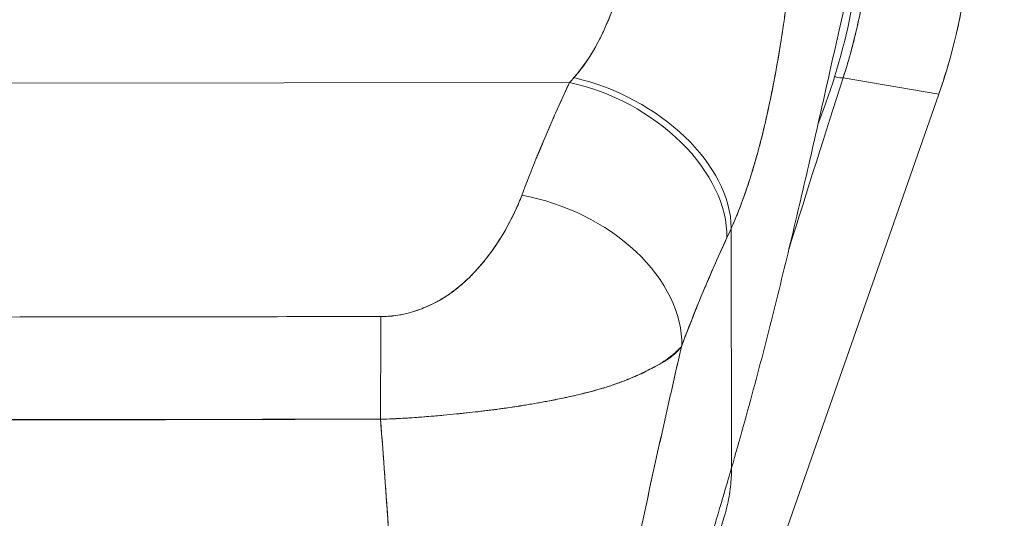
# Model space of a CAD drawing. Header units: inches. Extents: x 14 to 423, y 12 to 263.
# Tile 46 of 124: x 143.06 to 144.233, y 163.473 to 164.067. Entities that reach past the tile are written whole.
import ezdxf

# ---------------------------------------------------------------- set-up
doc = ezdxf.new("R2010")
doc.units = ezdxf.units.IN
doc.header["$LTSCALE"] = 26
doc.header["$MEASUREMENT"] = 0
doc.layers.add('Dimension (ANSI)', color=7, linetype='Continuous', lineweight=5)
doc.layers.add('Visible (ANSI)', color=7, linetype='Continuous', lineweight=5)
doc.styles.add('ROMANS', font='romans.shx')
doc.dimstyles.new('Default (ANSI)', dxfattribs={"dimscale": 26, "dimtxt": 0.08, "dimasz": 0.098425, "dimexe": 0.125, "dimexo": 0.0625, "dimgap": 0.031496, "dimtad": 0, "dimtih": 1, "dimtoh": 1, "dimrnd": 1e-08, "dimzin": 0, "dimdsep": 46, "dimtxsty": 'ROMANS', "dimcen": 0.09, "dimdle": 0.393701, "dimclrd": 256, "dimclre": 256, "dimclrt": 256, "dimadec": 0, "dimazin": 0, "dimtfac": 1.25, "dimtofl": 0, "dimtmove": 0, "dimatfit": 3, "dimfxl": 1, "dimtolj": 1, "dimtzin": 0, "dimlwd": -1, "dimlwe": -1, "dimarcsym": 0})

# ---------------------------------------------------------------- blocks, each defined once
blk = doc.blocks.new('*D44')
at = {"layer": 'Defpoints', "color": 0, "transparency": 16777216}
for p in [(143.3756, 164.4828), (170.1133, 129.3889), (186.6754, 129.3889)]:
    blk.add_point(p, dxfattribs=at)
at = {"layer": 'Dimension (ANSI)', "transparency": 16777216}
for p, q in [((145.0006, 164.4828), (189.9254, 164.4828)), ((186.6754, 161.9238), (186.6754, 148.7948)), ((186.6754, 131.9479), (186.6754, 145.077)), ((171.7383, 129.3889), (189.9254, 129.3889))]:
    blk.add_line(p, q, dxfattribs=at)
for points in [[(186.2489, 161.9238), (187.1019, 161.9238), (186.6754, 164.4828)], [(186.2489, 131.9479), (187.1019, 131.9479), (186.6754, 129.3889)]]:
    blk.add_solid(points, dxfattribs=at)
at = {"layer": 'Dimension (ANSI)', "transparency": 16777216, "insert": (182.565, 147.9759), "char_height": 2.08, "attachment_point": 1, "style": 'ROMANS'}
blk.add_mtext('\\A1;35.09', dxfattribs=at)

msp = doc.modelspace()

# ---------------------------------------------------------------- linework, layer by layer
at = {"layer": 'Visible (ANSI)'}
for p, q in [((144.0414, 163.9977), (144.1553, 163.9783)), ((144.1553, 163.9783), (144.0414, 163.9977)), ((142.7223, 163.9907), (143.7151, 163.992)), ((143.7151, 163.992), (142.7223, 163.9907)), ((144.1553, 163.9783), (143.6748, 162.6056)), ((144.1557, 163.9796), (144.1553, 163.9783)), ((143.9083, 163.533), (143.9079, 163.8183)), ((143.9079, 163.8183), (143.9083, 163.533)), ((143.593, 163.7572), (143.593, 163.7572)), ((143.5734, 163.741), (143.5734, 163.7411)), ((143.5734, 163.7411), (143.5734, 163.741)), ((143.0972, 163.5903), (143.0972, 163.5906)), ((143.0972, 163.5906), (143.0972, 163.5903)), ((143.109, 163.5903), (143.109, 163.5906)), ((143.1208, 163.5906), (143.1208, 163.5903)), ((143.3176, 163.5906), (143.3176, 163.5907)), ((143.3295, 163.5908), (143.3295, 163.5906)), ((143.3413, 163.5908), (143.3413, 163.5907)), ((143.3413, 163.5907), (143.3413, 163.5908))]:
    msp.add_line(p, q, dxfattribs=at)
for centre, start, end in [((143.2181, 164.4827), 255.3849, 255.385), ((143.2181, 164.4826), 284.761, 284.7611)]:
    msp.add_arc(centre, 0.5079, start, end, dxfattribs=at)
for centre, major_axis, ratio, start_param, end_param in [((143.5073, 164.207), (0.1154, 0.6788), 0.997956, 4.543675, 4.881103), ((143.7505, 164.1738), (0.1371, 0.2392), 0.280637, 4.023048, 4.058761), ((143.7503, 164.1739), (0.137, 0.2393), 0.281198, 4.022914, 4.058622), ((143.7206, 163.8609), (0.1796, -0.0806), 0.661582, 0.294792, 1.860531), ((143.7206, 163.8609), (0.1796, -0.0806), 0.661582, 0.294793, 1.860531), ((144.0111, 164.0107), (0.0309, -0.0125), 0.138204, 5.47144, 6.116405), ((143.7153, 163.8493), (0.1786, -0.0828), 0.690457, 0.302725, 1.881447), ((143.7153, 163.8493), (0.1786, -0.0828), 0.690457, 0.302725, 1.881446), ((143.6585, 163.7149), (0.1841, -0.0697), 0.701391, 0.242235, 1.831183), ((143.6585, 163.7149), (0.1841, -0.0697), 0.701391, 0.242235, 1.831183), ((143.9386, 164.1082), (0.1184, 0.4121), 0.158708, 3.939526, 3.978632), ((143.9386, 164.1081), (-0.1184, -0.412), 0.158692, 0.797928, 0.837041), ((143.4905, 163.5705), (0.0003, 0.1969), 0.003076, 0.759767, 1.467632), ((143.4905, 163.5705), (-0.0003, -0.1969), 0.003076, 3.90136, 4.609224), ((143.2192, 163.6112), (-0.0807, -0.0001), 0.999084, 0.256191, 0.259895), ((143.2192, 163.6106), (-0.0689, -0.0001), 0.999084, 0.293864, 0.298342), ((143.2192, 163.6106), (-0.0689, -0.0001), 0.999084, 0.293864, 0.298342), ((143.2192, 163.6074), (-0.0602, -0.0001), 0.999084, 0.280947, 0.286089), ((143.2192, 163.6074), (-0.0602, -0.0001), 0.999084, 0.280947, 0.286089), ((143.2192, 163.6069), (-0.0485, -0.0001), 0.999084, 0.341979, 0.348517), ((143.2192, 163.6069), (0.0485, 0.0001), 0.999084, 5.934673, 5.939785), ((143.2192, 163.6074), (0.0602, 0.0001), 0.999084, 5.997101, 6.000855), ((143.2192, 163.6074), (0.0602, 0.0001), 0.999084, 5.997101, 6.000855), ((143.2192, 163.6106), (0.0689, 0.0001), 0.999084, 5.984848, 5.987968), ((143.2192, 163.6106), (0.0689, 0.0001), 0.999084, 5.984848, 5.987968), ((143.2192, 163.6112), (0.0807, 0.0001), 0.999084, 6.023295, 6.025696)]:
    msp.add_ellipse(centre, major_axis=major_axis, ratio=ratio, start_param=start_param, end_param=end_param, dxfattribs=at)
for points, knots in [([(144.0779, 164.2251), (144.0765, 164.2201), (144.075, 164.2148), (144.0736, 164.2093), (144.071, 164.1996), (144.0683, 164.1892), (144.0656, 164.1782), (144.0628, 164.1672), (144.06, 164.1555), (144.0571, 164.1434), (144.0542, 164.1313), (144.0513, 164.1186), (144.0483, 164.1055), (144.0452, 164.0923), (144.0421, 164.0788), (144.039, 164.0648), (144.0358, 164.0508), (144.0325, 164.0364), (144.0292, 164.0217), (144.0259, 164.0069), (144.0225, 163.9919), (144.0191, 163.9765), (144.0156, 163.9612), (144.0121, 163.9456), (144.0085, 163.9298), (144.0049, 163.9139), (144.0012, 163.8979), (143.9975, 163.8817), (143.9937, 163.8654), (143.9899, 163.8491), (143.986, 163.8326), (143.9821, 163.8161), (143.9782, 163.7995), (143.9741, 163.7828), (143.9701, 163.7661), (143.966, 163.7494), (143.9618, 163.7326), (143.9577, 163.7158), (143.9534, 163.6991), (143.9491, 163.6823), (143.9448, 163.6655), (143.9404, 163.6488), (143.9359, 163.6321), (143.9315, 163.6154), (143.9269, 163.5988), (143.9223, 163.5823), (143.9177, 163.5658), (143.913, 163.5493), (143.9083, 163.533)], [0, 0, 0, 0, 0.036069, 0.036069, 0.036069, 0.100331, 0.100331, 0.100331, 0.164593, 0.164593, 0.164593, 0.228855, 0.228855, 0.228855, 0.293118, 0.293118, 0.293118, 0.35738, 0.35738, 0.35738, 0.421642, 0.421642, 0.421642, 0.485904, 0.485904, 0.485904, 0.550166, 0.550166, 0.550166, 0.614429, 0.614429, 0.614429, 0.678691, 0.678691, 0.678691, 0.742953, 0.742953, 0.742953, 0.807215, 0.807215, 0.807215, 0.871477, 0.871477, 0.871477, 0.93574, 0.93574, 0.93574, 1, 1, 1, 1]), ([(144.1945, 164.2075), (144.1945, 164.1817), (144.193, 164.1559), (144.1901, 164.1302), (144.1872, 164.1046), (144.1829, 164.0791), (144.1772, 164.054), (144.1714, 164.0288), (144.1643, 164.004), (144.1557, 163.9796)], [0, 0, 0, 0, 0.333333, 0.333333, 0.333333, 0.666667, 0.666667, 0.666667, 1, 1, 1, 1]), ([(144.0115, 163.9432), (144.0137, 163.9487), (144.0158, 163.9543), (144.0179, 163.9599), (144.0335, 164.0021), (144.0454, 164.0458), (144.0535, 164.0901), (144.0584, 164.117), (144.0619, 164.1441), (144.0639, 164.1715)], [0.7630932, 0.7630932, 0.7630932, 0.7630932, 0.7777778, 0.7777778, 0.7777778, 0.8888889, 0.8888889, 0.8888889, 0.9563056, 0.9563056, 0.9563056, 0.9563056]), ([(144.0722, 164.1488), (144.0717, 164.1436), (144.0712, 164.1383), (144.0706, 164.1331), (144.0693, 164.1216), (144.0677, 164.1101), (144.0659, 164.0986), (144.0658, 164.0983), (144.0658, 164.0979), (144.0657, 164.0976), (144.0639, 164.0865), (144.0618, 164.0755), (144.0594, 164.0645), (144.0582, 164.0587), (144.0568, 164.0529), (144.0554, 164.0471), (144.0541, 164.0417), (144.0527, 164.0362), (144.0512, 164.0308), (144.0482, 164.0197), (144.0449, 164.0086), (144.0414, 163.9977)], [0, 0, 0, 0, 0.10182, 0.10182, 0.10182, 0.326366, 0.326366, 0.326366, 0.333333, 0.333333, 0.333333, 0.550921, 0.550921, 0.550921, 0.666667, 0.666667, 0.666667, 0.775448, 0.775448, 0.775448, 1, 1, 1, 1]), ([(144.0414, 163.9977), (144.0467, 164.0139), (144.0513, 164.0304), (144.0554, 164.0471), (144.0595, 164.0637), (144.0629, 164.0806), (144.0657, 164.0976), (144.0685, 164.1145), (144.0707, 164.1316), (144.0722, 164.1488)], [0, 0, 0, 0, 0.3333333, 0.3333333, 0.3333333, 0.6666667, 0.6666667, 0.6666667, 0.9999902, 0.9999902, 0.9999902, 0.9999902]), ([(143.7204, 163.9978), (143.7308, 164.0097), (143.74, 164.0231), (143.7479, 164.0377), (143.7559, 164.0524), (143.7627, 164.0683), (143.7685, 164.0847), (143.7743, 164.1011), (143.7792, 164.1179), (143.783, 164.1348)], [0, 0, 0, 0, 0.333333, 0.333333, 0.333333, 0.666667, 0.666667, 0.666667, 1, 1, 1, 1]), ([(143.7204, 163.9978), (143.7222, 163.9999), (143.724, 164.002), (143.7258, 164.0041), (143.7279, 164.0068), (143.73, 164.0095), (143.7321, 164.0123), (143.7343, 164.0153), (143.7364, 164.0185), (143.7385, 164.0217), (143.7407, 164.0252), (143.7429, 164.0288), (143.7451, 164.0325), (143.7474, 164.0367), (143.7497, 164.041), (143.7519, 164.0454), (143.7544, 164.0503), (143.7567, 164.0554), (143.759, 164.0605), (143.7616, 164.0664), (143.764, 164.0724), (143.7663, 164.0786), (143.7689, 164.0855), (143.7713, 164.0927), (143.7735, 164.0999), (143.7761, 164.108), (143.7784, 164.1163), (143.7806, 164.1247), (143.7814, 164.128), (143.7822, 164.1314), (143.783, 164.1348)], [0, 0, 0, 0, 0.060949, 0.060949, 0.060949, 0.135639, 0.135639, 0.135639, 0.215708, 0.215708, 0.215708, 0.303486, 0.303486, 0.303486, 0.401292, 0.401292, 0.401292, 0.511372, 0.511372, 0.511372, 0.635855, 0.635855, 0.635855, 0.776826, 0.776826, 0.776826, 0.936006, 0.936006, 0.936006, 1, 1, 1, 1]), ([(143.9079, 163.8183), (143.9114, 163.8261), (143.9147, 163.834), (143.9178, 163.8421), (143.9197, 163.8469), (143.9215, 163.8518), (143.9232, 163.8567), (143.9259, 163.8643), (143.9285, 163.8719), (143.9309, 163.8795), (143.9319, 163.8828), (143.9329, 163.886), (143.9339, 163.8893), (143.9353, 163.8937), (143.9366, 163.8982), (143.9378, 163.9026), (143.9414, 163.9155), (143.9447, 163.9282), (143.9477, 163.9408), (143.9491, 163.9468), (143.9504, 163.9528), (143.9517, 163.9587), (143.9548, 163.9725), (143.9575, 163.9861), (143.96, 163.9995), (143.9619, 164.0094), (143.9636, 164.0193), (143.9652, 164.0291), (143.9667, 164.0382), (143.9681, 164.0472), (143.9695, 164.0561), (143.9704, 164.0626), (143.9714, 164.069), (143.9723, 164.0754), (143.974, 164.0877), (143.9756, 164.1), (143.977, 164.1122)], [0, 0, 0, 0, 0.078629, 0.078629, 0.078629, 0.12616, 0.12616, 0.12616, 0.2, 0.2, 0.2, 0.231421, 0.231421, 0.231421, 0.274676, 0.274676, 0.274676, 0.4, 0.4, 0.4, 0.460013, 0.460013, 0.460013, 0.6, 0.6, 0.6, 0.704237, 0.704237, 0.704237, 0.8, 0.8, 0.8, 0.868687, 0.868687, 0.868687, 1, 1, 1, 1]), ([(143.977, 164.1122), (143.9762, 164.1053), (143.9753, 164.0983), (143.9744, 164.0913), (143.9721, 164.0741), (143.9697, 164.0569), (143.9669, 164.0397), (143.9667, 164.0381), (143.9664, 164.0366), (143.9662, 164.035), (143.964, 164.0216), (143.9617, 164.0083), (143.9592, 163.9951), (143.9569, 163.983), (143.9544, 163.9709), (143.9518, 163.959), (143.9517, 163.9583), (143.9515, 163.9577), (143.9514, 163.957), (143.9489, 163.946), (143.9464, 163.9352), (143.9436, 163.9245), (143.9413, 163.9151), (143.9388, 163.9059), (143.9361, 163.8967), (143.9351, 163.8933), (143.9341, 163.8898), (143.933, 163.8863), (143.9317, 163.8818), (143.9302, 163.8773), (143.9288, 163.8728), (143.9265, 163.8657), (143.9241, 163.8587), (143.9215, 163.8518), (143.9192, 163.8455), (143.9168, 163.8392), (143.9143, 163.833), (143.9122, 163.828), (143.9101, 163.8231), (143.9079, 163.8183)], [0, 0, 0, 0, 0.067817, 0.067817, 0.067817, 0.234588, 0.234588, 0.234588, 0.25, 0.25, 0.25, 0.380149, 0.380149, 0.380149, 0.5, 0.5, 0.5, 0.506838, 0.506838, 0.506838, 0.617148, 0.617148, 0.617148, 0.713405, 0.713405, 0.713405, 0.75, 0.75, 0.75, 0.798131, 0.798131, 0.798131, 0.874043, 0.874043, 0.874043, 0.943786, 0.943786, 0.943786, 1, 1, 1, 1]), ([(143.6583, 163.8576), (143.6638, 163.8722), (143.6696, 163.8869), (143.6756, 163.9017), (143.6764, 163.9036), (143.6772, 163.9055), (143.678, 163.9074), (143.6833, 163.9204), (143.6888, 163.9334), (143.6946, 163.9465), (143.6958, 163.9494), (143.6971, 163.9524), (143.6984, 163.9553), (143.7038, 163.9674), (143.7094, 163.9797), (143.7151, 163.992)], [0, 0, 0, 0, 0.333333, 0.333333, 0.333333, 0.376093, 0.376093, 0.376093, 0.666667, 0.666667, 0.666667, 0.731304, 0.731304, 0.731304, 1, 1, 1, 1]), ([(143.6583, 163.8576), (143.6638, 163.8722), (143.6696, 163.8869), (143.6756, 163.9017), (143.6816, 163.9165), (143.688, 163.9314), (143.6946, 163.9465), (143.7011, 163.9615), (143.708, 163.9767), (143.7151, 163.992)], [0, 0, 0, 0, 0.333333, 0.333333, 0.333333, 0.666667, 0.666667, 0.666667, 1, 1, 1, 1]), ([(143.4903, 163.7132), (143.4931, 163.7132), (143.496, 163.7133), (143.4988, 163.7135), (143.5018, 163.7137), (143.5049, 163.714), (143.5079, 163.7144), (143.5111, 163.7149), (143.5144, 163.7155), (143.5177, 163.7162), (143.5212, 163.7169), (143.5246, 163.7178), (143.5281, 163.7188), (143.5318, 163.7199), (143.5355, 163.7211), (143.5391, 163.7225), (143.542, 163.7237), (143.545, 163.7249), (143.5478, 163.7262), (143.5488, 163.7267), (143.5497, 163.7271), (143.5507, 163.7276), (143.5549, 163.7296), (143.5589, 163.7318), (143.5629, 163.7341), (143.5672, 163.7367), (143.5714, 163.7395), (143.5754, 163.7425), (143.5798, 163.7458), (143.5841, 163.7492), (143.5883, 163.7529), (143.5908, 163.7552), (143.5934, 163.7575), (143.5959, 163.7599), (143.5977, 163.7617), (143.5995, 163.7636), (143.6013, 163.7654), (143.6059, 163.7703), (143.6103, 163.7753), (143.6144, 163.7805), (143.6191, 163.7863), (143.6234, 163.7923), (143.6276, 163.7984), (143.6321, 163.8051), (143.6363, 163.8119), (143.6402, 163.8189), (143.644, 163.8258), (143.6475, 163.8327), (143.6508, 163.8397), (143.6535, 163.8457), (143.656, 163.8517), (143.6583, 163.8576)], [0, 0, 0, 0, 0.036619, 0.036619, 0.036619, 0.07542, 0.07542, 0.07542, 0.116832, 0.116832, 0.116832, 0.161518, 0.161518, 0.161518, 0.2101, 0.2101, 0.2101, 0.25, 0.25, 0.25, 0.263174, 0.263174, 0.263174, 0.321517, 0.321517, 0.321517, 0.385689, 0.385689, 0.385689, 0.455959, 0.455959, 0.455959, 0.5, 0.5, 0.5, 0.532725, 0.532725, 0.532725, 0.617421, 0.617421, 0.617421, 0.711301, 0.711301, 0.711301, 0.813465, 0.813465, 0.813465, 0.914177, 0.914177, 0.914177, 1, 1, 1, 1]), ([(143.4903, 163.7132), (143.4992, 163.7131), (143.5082, 163.7141), (143.5175, 163.7161), (143.5269, 163.7181), (143.5366, 163.7212), (143.546, 163.7254), (143.5555, 163.7296), (143.5647, 163.7349), (143.5735, 163.7412), (143.5823, 163.7475), (143.5908, 163.7547), (143.5988, 163.7628), (143.6068, 163.771), (143.6143, 163.7799), (143.6214, 163.7897), (143.6286, 163.7994), (143.6353, 163.8099), (143.6414, 163.8212), (143.6476, 163.8326), (143.6532, 163.8447), (143.6583, 163.8576)], [0, 0, 0, 0, 0.142857, 0.142857, 0.142857, 0.285714, 0.285714, 0.285714, 0.428571, 0.428571, 0.428571, 0.571429, 0.571429, 0.571429, 0.714286, 0.714286, 0.714286, 0.857143, 0.857143, 0.857143, 1, 1, 1, 1]), ([(143.8489, 163.6783), (143.8546, 163.6937), (143.8605, 163.7086), (143.8664, 163.7233), (143.8699, 163.732), (143.8735, 163.7406), (143.8771, 163.7491), (143.8772, 163.7494), (143.8773, 163.7497), (143.8775, 163.75), (143.8798, 163.7555), (143.8821, 163.7609), (143.8845, 163.7663), (143.8905, 163.7802), (143.8967, 163.7938), (143.9028, 163.807)], [0, 0, 0, 0, 0.333333, 0.333333, 0.333333, 0.531303, 0.531303, 0.531303, 0.538863, 0.538863, 0.538863, 0.666667, 0.666667, 0.666667, 1, 1, 1, 1]), ([(143.9028, 163.807), (143.8974, 163.7953), (143.892, 163.7835), (143.8869, 163.7718), (143.8802, 163.7565), (143.8737, 163.7413), (143.8675, 163.726), (143.8611, 163.7101), (143.8549, 163.6942), (143.8489, 163.6783)], [0, 0, 0, 0, 0.2755, 0.2755, 0.2755, 0.631774, 0.631774, 0.631774, 1, 1, 1, 1]), ([(142.9478, 163.7125), (143.0075, 163.7126), (143.0674, 163.7127), (143.128, 163.7128), (143.1886, 163.7128), (143.2498, 163.7129), (143.3104, 163.713), (143.3709, 163.7131), (143.4307, 163.7131), (143.4903, 163.7132)], [0, 0, 0, 0, 0.333333, 0.333333, 0.333333, 0.666667, 0.666667, 0.666667, 1, 1, 1, 1]), ([(143.8489, 163.6783), (143.8458, 163.6745), (143.8422, 163.6709), (143.838, 163.6674), (143.833, 163.6633), (143.8272, 163.6594), (143.8206, 163.6555), (143.8196, 163.6549), (143.8185, 163.6543), (143.8174, 163.6537), (143.8116, 163.6504), (143.8051, 163.6471), (143.7982, 163.644), (143.7903, 163.6404), (143.7819, 163.637), (143.773, 163.6338), (143.7713, 163.6333), (143.7697, 163.6327), (143.768, 163.6321), (143.7609, 163.6297), (143.7536, 163.6275), (143.7461, 163.6254), (143.737, 163.6229), (143.7277, 163.6206), (143.718, 163.6184), (143.7145, 163.6176), (143.711, 163.6168), (143.7074, 163.6161), (143.7015, 163.6148), (143.6955, 163.6136), (143.6894, 163.6125), (143.6801, 163.6107), (143.6705, 163.609), (143.6608, 163.6075), (143.6536, 163.6063), (143.6463, 163.6052), (143.6389, 163.6042), (143.6369, 163.6039), (143.6349, 163.6036), (143.6329, 163.6033), (143.624, 163.6021), (143.615, 163.601), (143.6059, 163.5999), (143.5975, 163.599), (143.5889, 163.598), (143.5803, 163.5972), (143.5753, 163.5967), (143.5702, 163.5962), (143.5652, 163.5957), (143.5621, 163.5955), (143.5591, 163.5952), (143.556, 163.5949), (143.5484, 163.5943), (143.5407, 163.5937), (143.533, 163.5931), (143.5257, 163.5926), (143.5183, 163.5921), (143.511, 163.5917), (143.504, 163.5913), (143.4969, 163.591), (143.4899, 163.5908)], [0, 0, 0, 0, 0.070099, 0.070099, 0.070099, 0.153227, 0.153227, 0.153227, 0.166667, 0.166667, 0.166667, 0.237919, 0.237919, 0.237919, 0.318443, 0.318443, 0.318443, 0.333333, 0.333333, 0.333333, 0.396446, 0.396446, 0.396446, 0.472282, 0.472282, 0.472282, 0.5, 0.5, 0.5, 0.545332, 0.545332, 0.545332, 0.61493, 0.61493, 0.61493, 0.666667, 0.666667, 0.666667, 0.680579, 0.680579, 0.680579, 0.742113, 0.742113, 0.742113, 0.799672, 0.799672, 0.799672, 0.833333, 0.833333, 0.833333, 0.853588, 0.853588, 0.853588, 0.904523, 0.904523, 0.904523, 0.953187, 0.953187, 0.953187, 1, 1, 1, 1]), ([(143.4899, 163.5908), (143.4999, 163.5911), (143.5099, 163.5916), (143.5199, 163.5922), (143.5299, 163.5928), (143.54, 163.5936), (143.5501, 163.5944), (143.5551, 163.5948), (143.56, 163.5953), (143.5649, 163.5957), (143.5702, 163.5962), (143.5754, 163.5967), (143.5805, 163.5972), (143.5857, 163.5977), (143.5908, 163.5983), (143.5959, 163.5988), (143.6009, 163.5994), (143.6059, 163.5999), (143.6109, 163.6005), (143.6202, 163.6016), (143.6294, 163.6028), (143.6385, 163.6041), (143.6393, 163.6042), (143.64, 163.6043), (143.6408, 163.6044), (143.6507, 163.6059), (143.6605, 163.6074), (143.67, 163.609), (143.6797, 163.6106), (143.6891, 163.6124), (143.6983, 163.6142), (143.7012, 163.6148), (143.7041, 163.6154), (143.707, 163.616), (143.7132, 163.6173), (143.7193, 163.6186), (143.7253, 163.62), (143.734, 163.6221), (143.7425, 163.6243), (143.7506, 163.6266), (143.7517, 163.6269), (143.7527, 163.6272), (143.7537, 163.6275), (143.7585, 163.629), (143.7632, 163.6305), (143.7677, 163.632), (143.7698, 163.6328), (143.7719, 163.6335), (143.774, 163.6343), (143.7813, 163.637), (143.7884, 163.6399), (143.795, 163.6428), (143.8015, 163.6457), (143.8076, 163.6486), (143.8132, 163.6515), (143.8145, 163.6522), (143.8158, 163.6528), (143.8171, 163.6535), (143.8172, 163.6535), (143.8172, 163.6536), (143.8173, 163.6536), (143.8212, 163.6556), (143.8248, 163.6577), (143.8282, 163.6597), (143.8326, 163.6624), (143.8365, 163.6652), (143.84, 163.6682), (143.8434, 163.6712), (143.8463, 163.6745), (143.8489, 163.6783)], [0, 0, 0, 0, 0.066599, 0.066599, 0.066599, 0.13375, 0.13375, 0.13375, 0.166667, 0.166667, 0.166667, 0.201474, 0.201474, 0.201474, 0.235929, 0.235929, 0.235929, 0.269758, 0.269758, 0.269758, 0.333333, 0.333333, 0.333333, 0.338645, 0.338645, 0.338645, 0.408129, 0.408129, 0.408129, 0.47796, 0.47796, 0.47796, 0.5, 0.5, 0.5, 0.547804, 0.547804, 0.547804, 0.617158, 0.617158, 0.617158, 0.625768, 0.625768, 0.625768, 0.666667, 0.666667, 0.666667, 0.685425, 0.685425, 0.685425, 0.752265, 0.752265, 0.752265, 0.817289, 0.817289, 0.817289, 0.832593, 0.832593, 0.832593, 0.833333, 0.833333, 0.833333, 0.880153, 0.880153, 0.880153, 0.940933, 0.940933, 0.940933, 1, 1, 1, 1]), ([(143.7121, 163.0028), (143.7184, 163.0382), (143.7248, 163.074), (143.7315, 163.1102), (143.7381, 163.1464), (143.7449, 163.183), (143.7519, 163.2198), (143.759, 163.2566), (143.7662, 163.2937), (143.7737, 163.331), (143.7812, 163.3684), (143.7889, 163.406), (143.7969, 163.4439), (143.8049, 163.4818), (143.8132, 163.5201), (143.8218, 163.5588), (143.8304, 163.5974), (143.8392, 163.6365), (143.8484, 163.6762), (143.8486, 163.6769), (143.8488, 163.6776), (143.8489, 163.6783)], [0, 0, 0, 0, 0.166185, 0.166185, 0.166185, 0.332369, 0.332369, 0.332369, 0.498554, 0.498554, 0.498554, 0.664739, 0.664739, 0.664739, 0.830923, 0.830923, 0.830923, 0.997108, 0.997108, 0.997108, 1, 1, 1, 1]), ([(143.8489, 163.6783), (143.842, 163.6484), (143.8352, 163.6189), (143.8287, 163.5896), (143.8221, 163.5604), (143.8157, 163.5314), (143.8095, 163.5026), (143.8032, 163.4738), (143.7972, 163.4452), (143.7912, 163.4168), (143.7853, 163.3884), (143.7796, 163.3601), (143.7739, 163.332), (143.7683, 163.3039), (143.7628, 163.276), (143.7574, 163.2482), (143.752, 163.2204), (143.7468, 163.1927), (143.7416, 163.1653), (143.7365, 163.1378), (143.7315, 163.1105), (143.7266, 163.0834), (143.7216, 163.0563), (143.7168, 163.0294), (143.7121, 163.0028)], [0, 0, 0, 0, 0.125, 0.125, 0.125, 0.25, 0.25, 0.25, 0.375, 0.375, 0.375, 0.5, 0.5, 0.5, 0.625, 0.625, 0.625, 0.75, 0.75, 0.75, 0.875, 0.875, 0.875, 1, 1, 1, 1]), ([(142.9485, 163.5901), (142.9744, 163.5902), (143.0003, 163.5903), (143.0264, 163.5903), (143.052, 163.5904), (143.0777, 163.5904), (143.1037, 163.5903), (143.1113, 163.5903), (143.119, 163.5903), (143.1266, 163.5903), (143.1446, 163.5903), (143.1626, 163.5903), (143.1808, 163.5903), (143.2063, 163.5903), (143.2321, 163.5904), (143.2577, 163.5904), (143.2753, 163.5905), (143.2929, 163.5905), (143.3103, 163.5906), (143.3185, 163.5906), (143.3266, 163.5906), (143.3347, 163.5906), (143.3607, 163.5907), (143.3864, 163.5908), (143.412, 163.5908), (143.4381, 163.5909), (143.464, 163.5909), (143.4899, 163.5908)], [0, 0, 0, 0, 0.146953, 0.146953, 0.146953, 0.291147, 0.291147, 0.291147, 0.333333, 0.333333, 0.333333, 0.431915, 0.431915, 0.431915, 0.570999, 0.570999, 0.570999, 0.666667, 0.666667, 0.666667, 0.711352, 0.711352, 0.711352, 0.854594, 0.854594, 0.854594, 1, 1, 1, 1]), ([(143.4899, 163.5908), (143.446, 163.5909), (143.402, 163.5908), (143.3578, 163.5908), (143.3116, 163.5907), (143.2654, 163.5907), (143.2191, 163.5906), (143.1729, 163.5906), (143.1266, 163.5906), (143.0805, 163.5906), (143.0662, 163.5905), (143.0519, 163.5905), (143.0376, 163.5904), (143.0078, 163.5903), (142.9781, 163.5902), (142.9485, 163.5901)], [0, 0, 0, 0, 0.24471, 0.24471, 0.24471, 0.500303, 0.500303, 0.500303, 0.755735, 0.755735, 0.755735, 0.834924, 0.834924, 0.834924, 1, 1, 1, 1]), ([(143.5151, 163.0838), (143.5149, 163.1152), (143.5143, 163.1476), (143.5134, 163.1809), (143.5124, 163.2141), (143.5111, 163.2482), (143.5095, 163.283), (143.5079, 163.3178), (143.506, 163.3533), (143.5039, 163.3893), (143.5017, 163.4254), (143.4993, 163.4619), (143.4967, 163.4989), (143.4946, 163.5293), (143.4923, 163.5599), (143.4899, 163.5908)], [0, 0, 0, 0, 0.207436, 0.207436, 0.207436, 0.414872, 0.414872, 0.414872, 0.622309, 0.622309, 0.622309, 0.829745, 0.829745, 0.829745, 1, 1, 1, 1]), ([(143.4899, 163.5908), (143.4934, 163.5456), (143.4967, 163.5009), (143.4996, 163.4568), (143.5025, 163.4126), (143.5052, 163.369), (143.5074, 163.3264), (143.5096, 163.2838), (143.5114, 163.2421), (143.5128, 163.2016), (143.5141, 163.161), (143.5149, 163.1217), (143.5151, 163.0838)], [0, 0, 0, 0, 0.249407, 0.249407, 0.249407, 0.499604, 0.499604, 0.499604, 0.749802, 0.749802, 0.749802, 1, 1, 1, 1]), ([(143.7123, 162.8076), (143.7173, 162.8346), (143.7228, 162.8619), (143.729, 162.8896), (143.7351, 162.9174), (143.7418, 162.9456), (143.7489, 162.9742), (143.7561, 163.0029), (143.7637, 163.032), (143.7717, 163.0616), (143.7797, 163.0912), (143.7881, 163.1213), (143.7967, 163.1518), (143.8054, 163.1823), (143.8143, 163.2132), (143.8234, 163.2445), (143.8326, 163.2758), (143.8419, 163.3075), (143.8513, 163.3394), (143.8607, 163.3713), (143.8702, 163.4035), (143.8798, 163.4358), (143.8893, 163.4682), (143.8988, 163.5006), (143.9083, 163.533)], [0, 0, 0, 0, 0.125006, 0.125006, 0.125006, 0.250011, 0.250011, 0.250011, 0.375017, 0.375017, 0.375017, 0.500022, 0.500022, 0.500022, 0.625028, 0.625028, 0.625028, 0.750033, 0.750033, 0.750033, 0.875039, 0.875039, 0.875039, 1, 1, 1, 1]), ([(143.9083, 163.533), (143.8988, 163.5006), (143.8893, 163.4681), (143.8798, 163.4358), (143.8702, 163.4035), (143.8607, 163.3713), (143.8513, 163.3394), (143.8419, 163.3075), (143.8326, 163.2758), (143.8234, 163.2445), (143.8143, 163.2132), (143.8054, 163.1823), (143.7967, 163.1518), (143.7881, 163.1213), (143.7797, 163.0912), (143.7717, 163.0616), (143.7637, 163.032), (143.7561, 163.0029), (143.7489, 162.9742), (143.7418, 162.9456), (143.7351, 162.9174), (143.729, 162.8896), (143.7228, 162.8619), (143.7173, 162.8346), (143.7123, 162.8076)], [0, 0, 0, 0, 0.124999, 0.124999, 0.124999, 0.25, 0.25, 0.25, 0.375, 0.375, 0.375, 0.5, 0.5, 0.5, 0.625, 0.625, 0.625, 0.75, 0.75, 0.75, 0.875, 0.875, 0.875, 1, 1, 1, 1]), ([(143.9083, 163.533), (143.9083, 163.5257), (143.9079, 163.5181), (143.907, 163.5105), (143.9061, 163.5025), (143.9047, 163.4945), (143.9028, 163.4865), (143.9022, 163.4841), (143.9016, 163.4817), (143.901, 163.4794), (143.9005, 163.4778), (143.9001, 163.4762), (143.8996, 163.4746)], [0, 0, 0, 0, 0.0704243, 0.0704243, 0.0704243, 0.1445341, 0.1445341, 0.1445341, 0.1666667, 0.1666667, 0.1666667, 0.1814407, 0.1814407, 0.1814407, 0.1814407])]:
    msp.add_open_spline(points, degree=3, knots=knots, dxfattribs=at)
for points in [[(143.9766, 163.7931), (143.9987, 163.8644), (144.0203, 163.9325), (144.0414, 163.9977)], [(143.411, 163.9916), (143.411, 163.9916), (143.411, 163.9916), (143.411, 163.9916)], [(143.1736, 163.5903), (143.1736, 163.5904), (143.1736, 163.5905), (143.1735, 163.5906)], [(143.2649, 163.5907), (143.2649, 163.5906), (143.2648, 163.5905), (143.2648, 163.5904)], [(143.8996, 163.4746), (143.8327, 163.2535), (143.753, 163.0275), (143.712, 162.8039)]]:
    msp.add_open_spline(points, degree=3, dxfattribs=at)

# ---------------------------------------------------------------- dimensions: what is measured, and where the dimension line sits
at = {"layer": 'Dimension (ANSI)'}
dim = msp.add_linear_dim(base=(186.6754, 129.3889), p1=(143.3756, 164.4828), p2=(170.1133, 129.3889), angle=90, dimstyle='Default (ANSI)', override={"dimdec": 2, "dimtp": 0, "dimtm": 0, "dimtdec": 2, "dimatfit": 1}, dxfattribs=at)
dim.commit()
dim.dimension.update_dxf_attribs({"geometry": '*D44', "text_midpoint": (186.6754, 146.9359), "dimtype": 160})

doc.saveas('drawing.dxf')
